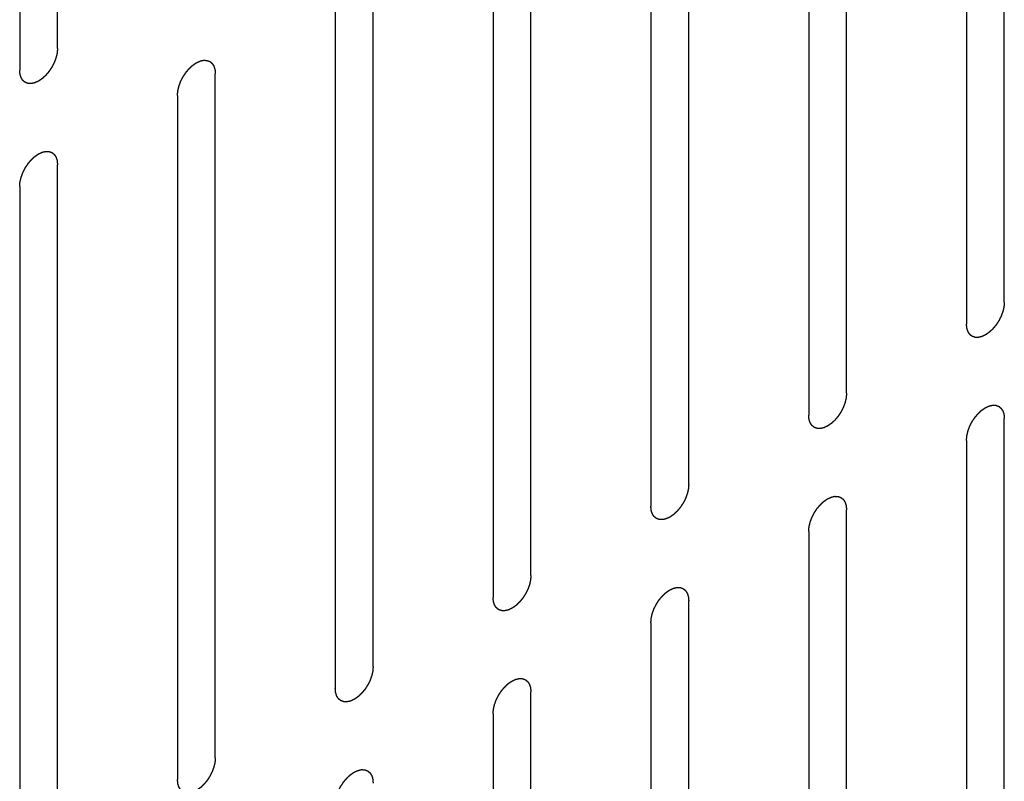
# Model space of a CAD drawing. Header units: inches. Extents: x 5 to 265, y 5 to 171.
# Tile 50 of 212: x 207.76 to 209.14, y 68.57 to 69.64. Entities that reach past the tile are written whole.
import ezdxf

# ---------------------------------------------------------------- set-up
doc = ezdxf.new("R2010")
doc.units = ezdxf.units.IN
doc.header["$LTSCALE"] = 14.96
doc.header["$MEASUREMENT"] = 0
doc.linetypes.add('HIDDEN', pattern=[0.2, 0.1, -0.1])
doc.layers.add('08_ALL_COSMETICS', color=7, linetype='CONTINUOUS')

msp = doc.modelspace()

# ---------------------------------------------------------------- linework, layer by layer
at = {"layer": '08_ALL_COSMETICS', "color": 7, "linetype": 'HIDDEN'}
for p, q in [((207.8094, 69.6029), (207.8094, 70.5623)), ((207.7564, 70.5317), (207.7564, 69.5723)), ((209.1373, 69.2469), (209.1373, 70.2063)), ((209.0843, 70.1757), (209.0843, 69.2163)), ((208.916, 69.1191), (208.916, 70.0785)), ((208.863, 70.0479), (208.863, 69.0885)), ((208.6947, 68.9913), (208.6947, 69.9507)), ((208.6417, 69.9201), (208.6417, 68.9607)), ((208.4734, 68.8636), (208.4734, 69.823)), ((208.4203, 69.7923), (208.4203, 68.8329)), ((208.2521, 68.7358), (208.2521, 69.6952)), ((208.199, 69.6646), (208.199, 68.7052)), ((208.0307, 68.608), (208.0307, 69.5674)), ((207.9777, 69.5368), (207.9777, 68.5774)), ((207.8094, 68.4802), (207.8094, 69.4396)), ((207.7564, 69.409), (207.7564, 68.4496)), ((209.1373, 68.1242), (209.1373, 69.0836)), ((209.0843, 69.053), (209.0843, 68.0936)), ((208.916, 67.9964), (208.916, 68.9558)), ((208.863, 68.9252), (208.863, 67.9658)), ((208.6947, 67.8686), (208.6947, 68.828)), ((208.6417, 68.7974), (208.6417, 67.838)), ((208.4734, 67.7409), (208.4734, 68.7003)), ((208.4203, 68.6696), (208.4203, 67.7103))]:
    msp.add_line(p, q, dxfattribs=at)
for points in [[(207.8094, 69.6029), (207.8094, 69.6024), (207.8093, 69.6013), (207.8092, 69.5998), (207.809, 69.5985), (207.809, 69.5976), (207.8089, 69.5971), (207.8089, 69.5967), (207.8088, 69.5963), (207.8087, 69.5957), (207.8085, 69.5947), (207.8082, 69.5934), (207.8078, 69.592), (207.8076, 69.591), (207.8075, 69.5905), (207.8074, 69.5901), (207.8072, 69.5897), (207.8071, 69.5891), (207.8067, 69.5881), (207.8062, 69.5867), (207.8057, 69.5854), (207.8053, 69.5844), (207.8051, 69.5838), (207.805, 69.5834), (207.8048, 69.583), (207.8045, 69.5824), (207.804, 69.5815), (207.8033, 69.5801), (207.8026, 69.5787), (207.8021, 69.5777), (207.8018, 69.5772), (207.8016, 69.5768), (207.8014, 69.5764), (207.8011, 69.5759), (207.8005, 69.575), (207.7996, 69.5737), (207.7988, 69.5725), (207.7982, 69.5716), (207.7979, 69.5711), (207.7976, 69.5707), (207.7974, 69.5703), (207.797, 69.5699), (207.7963, 69.5691), (207.7954, 69.5679), (207.7944, 69.5668), (207.7937, 69.566), (207.7934, 69.5656), (207.7931, 69.5652), (207.7928, 69.5649), (207.7924, 69.5645), (207.7916, 69.5639), (207.7906, 69.5629), (207.7896, 69.562), (207.7889, 69.5613), (207.7884, 69.5609), (207.7881, 69.5606), (207.7878, 69.5604), (207.7874, 69.5601), (207.7866, 69.5596), (207.7855, 69.5588), (207.7844, 69.558), (207.7837, 69.5575), (207.7832, 69.5572), (207.7829, 69.557), (207.7826, 69.5568), (207.7821, 69.5566), (207.7814, 69.5563), (207.7803, 69.5558), (207.7792, 69.5553), (207.7785, 69.5549), (207.7781, 69.5547), (207.7777, 69.5546), (207.7774, 69.5545), (207.777, 69.5544), (207.7763, 69.5543), (207.7753, 69.554), (207.7742, 69.5538), (207.7735, 69.5536), (207.7731, 69.5535), (207.7728, 69.5534), (207.7725, 69.5535), (207.7721, 69.5535), (207.7715, 69.5535), (207.7705, 69.5535), (207.7695, 69.5536), (207.7689, 69.5536), (207.7685, 69.5536), (207.7682, 69.5536), (207.768, 69.5537), (207.7676, 69.5538), (207.767, 69.5541), (207.7662, 69.5544), (207.7653, 69.5547), (207.7647, 69.5549), (207.7644, 69.555), (207.7641, 69.5551), (207.7639, 69.5553), (207.7637, 69.5555), (207.7632, 69.5559), (207.7625, 69.5565), (207.7618, 69.5571), (207.7613, 69.5574), (207.7611, 69.5577), (207.7608, 69.5578), (207.7607, 69.5581), (207.7605, 69.5584), (207.7601, 69.559), (207.7596, 69.5598), (207.7591, 69.5606), (207.7588, 69.5611), (207.7586, 69.5615), (207.7584, 69.5617), (207.7583, 69.562), (207.7582, 69.5624), (207.758, 69.5631), (207.7576, 69.5641), (207.7573, 69.5651), (207.7571, 69.5658), (207.757, 69.5662), (207.7569, 69.5665), (207.7569, 69.5669), (207.7568, 69.5674), (207.7567, 69.5682), (207.7566, 69.5694), (207.7565, 69.5709), (207.7564, 69.5718), (207.7564, 69.5723)], [(207.9777, 69.5368), (207.9777, 69.5373), (207.9778, 69.5383), (207.9779, 69.5399), (207.9781, 69.5412), (207.9781, 69.5421), (207.9782, 69.5426), (207.9782, 69.543), (207.9783, 69.5434), (207.9784, 69.544), (207.9786, 69.5449), (207.9789, 69.5463), (207.9793, 69.5477), (207.9795, 69.5486), (207.9796, 69.5492), (207.9797, 69.5496), (207.9799, 69.55), (207.98, 69.5506), (207.9804, 69.5515), (207.9809, 69.5529), (207.9814, 69.5543), (207.9818, 69.5553), (207.982, 69.5559), (207.9821, 69.5563), (207.9823, 69.5567), (207.9826, 69.5572), (207.9831, 69.5582), (207.9838, 69.5596), (207.9845, 69.561), (207.985, 69.5619), (207.9853, 69.5625), (207.9854, 69.5629), (207.9857, 69.5633), (207.986, 69.5638), (207.9866, 69.5647), (207.9875, 69.566), (207.9883, 69.5672), (207.9889, 69.5681), (207.9892, 69.5686), (207.9894, 69.569), (207.9897, 69.5693), (207.9901, 69.5698), (207.9908, 69.5706), (207.9917, 69.5717), (207.9927, 69.5729), (207.9934, 69.5737), (207.9937, 69.5741), (207.994, 69.5745), (207.9943, 69.5747), (207.9947, 69.5751), (207.9955, 69.5758), (207.9965, 69.5768), (207.9975, 69.5777), (207.9982, 69.5784), (207.9987, 69.5788), (207.999, 69.5791), (207.9993, 69.5793), (207.9997, 69.5796), (208.0005, 69.5801), (208.0016, 69.5809), (208.0027, 69.5816), (208.0034, 69.5822), (208.0039, 69.5825), (208.0042, 69.5827), (208.0045, 69.5828), (208.005, 69.5831), (208.0057, 69.5834), (208.0068, 69.5839), (208.0079, 69.5844), (208.0086, 69.5847), (208.009, 69.5849), (208.0094, 69.5851), (208.0097, 69.5852), (208.0101, 69.5853), (208.0108, 69.5854), (208.0118, 69.5857), (208.0129, 69.5859), (208.0136, 69.5861), (208.014, 69.5861), (208.0143, 69.5862), (208.0146, 69.5862), (208.015, 69.5862), (208.0156, 69.5862), (208.0166, 69.5861), (208.0176, 69.5861), (208.0182, 69.5861), (208.0186, 69.5861), (208.0189, 69.5861), (208.0191, 69.586), (208.0195, 69.5858), (208.0201, 69.5856), (208.0209, 69.5853), (208.0218, 69.585), (208.0224, 69.5848), (208.0227, 69.5846), (208.023, 69.5846), (208.0232, 69.5844), (208.0234, 69.5842), (208.0239, 69.5838), (208.0246, 69.5832), (208.0253, 69.5826), (208.0258, 69.5822), (208.026, 69.582), (208.0263, 69.5819), (208.0264, 69.5816), (208.0266, 69.5813), (208.027, 69.5807), (208.0275, 69.5799), (208.028, 69.5791), (208.0283, 69.5785), (208.0285, 69.5782), (208.0287, 69.578), (208.0288, 69.5777), (208.0289, 69.5773), (208.0291, 69.5766), (208.0294, 69.5756), (208.0298, 69.5745), (208.03, 69.5738), (208.0301, 69.5734), (208.0302, 69.5732), (208.0302, 69.5728), (208.0303, 69.5723), (208.0304, 69.5715), (208.0305, 69.5703), (208.0306, 69.5688), (208.0307, 69.5679), (208.0307, 69.5674)], [(207.7564, 69.409), (207.7564, 69.4095), (207.7565, 69.4106), (207.7566, 69.4121), (207.7567, 69.4134), (207.7568, 69.4143), (207.7568, 69.4148), (207.7569, 69.4152), (207.757, 69.4156), (207.7571, 69.4162), (207.7573, 69.4172), (207.7576, 69.4185), (207.7579, 69.4199), (207.7582, 69.4209), (207.7583, 69.4214), (207.7584, 69.4218), (207.7585, 69.4222), (207.7587, 69.4228), (207.7591, 69.4238), (207.7596, 69.4252), (207.7601, 69.4265), (207.7604, 69.4275), (207.7607, 69.4281), (207.7608, 69.4285), (207.761, 69.4289), (207.7613, 69.4295), (207.7618, 69.4304), (207.7625, 69.4318), (207.7632, 69.4332), (207.7636, 69.4342), (207.7639, 69.4347), (207.7641, 69.4351), (207.7644, 69.4355), (207.7647, 69.436), (207.7653, 69.4369), (207.7661, 69.4382), (207.767, 69.4394), (207.7676, 69.4403), (207.7679, 69.4408), (207.7681, 69.4412), (207.7684, 69.4416), (207.7688, 69.442), (207.7695, 69.4428), (207.7704, 69.444), (207.7714, 69.4451), (207.772, 69.4459), (207.7724, 69.4463), (207.7727, 69.4467), (207.773, 69.447), (207.7734, 69.4474), (207.7741, 69.448), (207.7752, 69.449), (207.7762, 69.4499), (207.7769, 69.4506), (207.7773, 69.451), (207.7776, 69.4513), (207.778, 69.4515), (207.7784, 69.4518), (207.7792, 69.4523), (207.7803, 69.4531), (207.7814, 69.4539), (207.7821, 69.4544), (207.7826, 69.4547), (207.7829, 69.4549), (207.7832, 69.4551), (207.7836, 69.4553), (207.7844, 69.4556), (207.7855, 69.4561), (207.7865, 69.4566), (207.7873, 69.457), (207.7877, 69.4572), (207.788, 69.4573), (207.7883, 69.4574), (207.7888, 69.4575), (207.7895, 69.4576), (207.7905, 69.4579), (207.7915, 69.4581), (207.7923, 69.4583), (207.7927, 69.4584), (207.793, 69.4585), (207.7933, 69.4584), (207.7937, 69.4584), (207.7943, 69.4584), (207.7953, 69.4584), (207.7962, 69.4583), (207.7969, 69.4583), (207.7973, 69.4583), (207.7976, 69.4583), (207.7978, 69.4582), (207.7982, 69.4581), (207.7987, 69.4578), (207.7996, 69.4575), (207.8004, 69.4572), (207.801, 69.457), (207.8014, 69.4569), (207.8017, 69.4568), (207.8018, 69.4566), (207.8021, 69.4564), (207.8026, 69.456), (207.8033, 69.4554), (207.804, 69.4548), (207.8044, 69.4545), (207.8047, 69.4542), (207.8049, 69.4541), (207.8051, 69.4538), (207.8053, 69.4535), (207.8056, 69.4529), (207.8061, 69.4521), (207.8067, 69.4513), (207.807, 69.4508), (207.8072, 69.4504), (207.8074, 69.4502), (207.8075, 69.4499), (207.8076, 69.4495), (207.8078, 69.4488), (207.8081, 69.4478), (207.8084, 69.4468), (207.8087, 69.4461), (207.8088, 69.4457), (207.8089, 69.4454), (207.8089, 69.445), (207.809, 69.4445), (207.809, 69.4437), (207.8091, 69.4425), (207.8093, 69.441), (207.8094, 69.4401), (207.8094, 69.4396)], [(209.1373, 69.2469), (209.1373, 69.2464), (209.1372, 69.2453), (209.1371, 69.2438), (209.137, 69.2425), (209.1369, 69.2416), (209.1369, 69.2411), (209.1369, 69.2407), (209.1367, 69.2402), (209.1366, 69.2397), (209.1364, 69.2387), (209.1361, 69.2374), (209.1358, 69.236), (209.1356, 69.235), (209.1354, 69.2345), (209.1354, 69.2341), (209.1352, 69.2337), (209.135, 69.2331), (209.1346, 69.2321), (209.1341, 69.2307), (209.1336, 69.2293), (209.1333, 69.2284), (209.1331, 69.2278), (209.1329, 69.2274), (209.1327, 69.227), (209.1324, 69.2264), (209.1319, 69.2255), (209.1312, 69.2241), (209.1305, 69.2227), (209.1301, 69.2217), (209.1298, 69.2212), (209.1296, 69.2208), (209.1293, 69.2204), (209.129, 69.2199), (209.1284, 69.219), (209.1276, 69.2177), (209.1267, 69.2164), (209.1262, 69.2156), (209.1258, 69.215), (209.1256, 69.2147), (209.1253, 69.2143), (209.1249, 69.2139), (209.1242, 69.2131), (209.1233, 69.2119), (209.1223, 69.2108), (209.1217, 69.21), (209.1213, 69.2096), (209.121, 69.2092), (209.1207, 69.2089), (209.1203, 69.2085), (209.1196, 69.2079), (209.1185, 69.2069), (209.1175, 69.2059), (209.1168, 69.2053), (209.1164, 69.2049), (209.1161, 69.2046), (209.1157, 69.2044), (209.1153, 69.2041), (209.1145, 69.2035), (209.1134, 69.2028), (209.1124, 69.202), (209.1116, 69.2015), (209.1112, 69.2012), (209.1108, 69.201), (209.1105, 69.2008), (209.1101, 69.2006), (209.1093, 69.2003), (209.1083, 69.1998), (209.1072, 69.1993), (209.1064, 69.1989), (209.106, 69.1987), (209.1057, 69.1986), (209.1054, 69.1985), (209.105, 69.1984), (209.1042, 69.1983), (209.1032, 69.198), (209.1022, 69.1978), (209.1014, 69.1976), (209.101, 69.1975), (209.1007, 69.1974), (209.1004, 69.1975), (209.1001, 69.1975), (209.0994, 69.1975), (209.0984, 69.1975), (209.0975, 69.1976), (209.0968, 69.1976), (209.0964, 69.1976), (209.0961, 69.1976), (209.0959, 69.1977), (209.0956, 69.1978), (209.095, 69.1981), (209.0941, 69.1984), (209.0933, 69.1987), (209.0927, 69.1989), (209.0923, 69.199), (209.0921, 69.1991), (209.0919, 69.1993), (209.0916, 69.1995), (209.0911, 69.1999), (209.0904, 69.2005), (209.0898, 69.201), (209.0893, 69.2014), (209.089, 69.2017), (209.0888, 69.2018), (209.0886, 69.2021), (209.0884, 69.2024), (209.0881, 69.203), (209.0876, 69.2038), (209.0871, 69.2046), (209.0867, 69.2051), (209.0865, 69.2055), (209.0863, 69.2057), (209.0863, 69.206), (209.0861, 69.2064), (209.0859, 69.2071), (209.0856, 69.2081), (209.0853, 69.2091), (209.0851, 69.2098), (209.0849, 69.2102), (209.0848, 69.2105), (209.0848, 69.2109), (209.0848, 69.2114), (209.0847, 69.2122), (209.0846, 69.2134), (209.0844, 69.2148), (209.0844, 69.2158), (209.0843, 69.2163)], [(208.916, 69.1191), (208.916, 69.1186), (208.9159, 69.1176), (208.9158, 69.116), (208.9157, 69.1147), (208.9156, 69.1138), (208.9155, 69.1133), (208.9155, 69.1129), (208.9154, 69.1125), (208.9153, 69.1119), (208.9151, 69.111), (208.9148, 69.1096), (208.9145, 69.1082), (208.9142, 69.1073), (208.9141, 69.1067), (208.914, 69.1063), (208.9139, 69.1059), (208.9137, 69.1053), (208.9133, 69.1043), (208.9128, 69.103), (208.9123, 69.1016), (208.9119, 69.1006), (208.9117, 69.1), (208.9116, 69.0996), (208.9114, 69.0992), (208.9111, 69.0987), (208.9106, 69.0977), (208.9099, 69.0963), (208.9092, 69.0949), (208.9087, 69.094), (208.9085, 69.0934), (208.9083, 69.093), (208.908, 69.0926), (208.9077, 69.0921), (208.9071, 69.0912), (208.9063, 69.0899), (208.9054, 69.0887), (208.9048, 69.0878), (208.9045, 69.0873), (208.9043, 69.0869), (208.904, 69.0865), (208.9036, 69.0861), (208.9029, 69.0853), (208.902, 69.0842), (208.901, 69.083), (208.9004, 69.0822), (208.9, 69.0818), (208.8997, 69.0814), (208.8994, 69.0811), (208.899, 69.0808), (208.8983, 69.0801), (208.8972, 69.0791), (208.8962, 69.0782), (208.8955, 69.0775), (208.8951, 69.0771), (208.8948, 69.0768), (208.8944, 69.0766), (208.894, 69.0763), (208.8932, 69.0758), (208.8921, 69.075), (208.891, 69.0743), (208.8903, 69.0737), (208.8898, 69.0734), (208.8895, 69.0732), (208.8892, 69.073), (208.8888, 69.0728), (208.888, 69.0725), (208.8869, 69.072), (208.8859, 69.0715), (208.8851, 69.0711), (208.8847, 69.071), (208.8844, 69.0708), (208.884, 69.0707), (208.8836, 69.0706), (208.8829, 69.0705), (208.8819, 69.0702), (208.8808, 69.07), (208.8801, 69.0698), (208.8797, 69.0697), (208.8794, 69.0696), (208.8791, 69.0697), (208.8787, 69.0697), (208.8781, 69.0697), (208.8771, 69.0698), (208.8762, 69.0698), (208.8755, 69.0698), (208.8751, 69.0698), (208.8748, 69.0698), (208.8746, 69.0699), (208.8742, 69.0701), (208.8736, 69.0703), (208.8728, 69.0706), (208.8719, 69.0709), (208.8713, 69.0711), (208.871, 69.0712), (208.8707, 69.0713), (208.8706, 69.0715), (208.8703, 69.0717), (208.8698, 69.0721), (208.8691, 69.0727), (208.8684, 69.0733), (208.8679, 69.0737), (208.8677, 69.0739), (208.8675, 69.074), (208.8673, 69.0743), (208.8671, 69.0746), (208.8668, 69.0752), (208.8662, 69.076), (208.8657, 69.0768), (208.8654, 69.0773), (208.8652, 69.0777), (208.865, 69.0779), (208.8649, 69.0782), (208.8648, 69.0786), (208.8646, 69.0793), (208.8643, 69.0803), (208.864, 69.0813), (208.8637, 69.082), (208.8636, 69.0825), (208.8635, 69.0827), (208.8635, 69.0831), (208.8634, 69.0836), (208.8634, 69.0844), (208.8632, 69.0856), (208.8631, 69.0871), (208.863, 69.088), (208.863, 69.0885)], [(209.0843, 69.053), (209.0844, 69.0535), (209.0844, 69.0545), (209.0846, 69.0561), (209.0847, 69.0574), (209.0847, 69.0583), (209.0848, 69.0588), (209.0848, 69.0592), (209.0849, 69.0596), (209.085, 69.0602), (209.0853, 69.0611), (209.0856, 69.0625), (209.0859, 69.0639), (209.0861, 69.0648), (209.0862, 69.0654), (209.0863, 69.0658), (209.0865, 69.0662), (209.0867, 69.0668), (209.087, 69.0678), (209.0875, 69.0691), (209.088, 69.0705), (209.0884, 69.0715), (209.0886, 69.0721), (209.0887, 69.0725), (209.089, 69.0729), (209.0892, 69.0735), (209.0897, 69.0744), (209.0904, 69.0758), (209.0911, 69.0772), (209.0916, 69.0782), (209.0919, 69.0787), (209.0921, 69.0791), (209.0923, 69.0795), (209.0927, 69.08), (209.0932, 69.0809), (209.0941, 69.0822), (209.0949, 69.0834), (209.0955, 69.0843), (209.0958, 69.0848), (209.0961, 69.0852), (209.0964, 69.0856), (209.0967, 69.086), (209.0974, 69.0868), (209.0984, 69.0879), (209.0993, 69.0891), (209.1, 69.0899), (209.1004, 69.0903), (209.1006, 69.0907), (209.1009, 69.091), (209.1014, 69.0913), (209.1021, 69.092), (209.1031, 69.093), (209.1041, 69.0939), (209.1049, 69.0946), (209.1053, 69.095), (209.1056, 69.0953), (209.1059, 69.0955), (209.1064, 69.0958), (209.1071, 69.0963), (209.1082, 69.0971), (209.1093, 69.0978), (209.1101, 69.0984), (209.1105, 69.0987), (209.1108, 69.0989), (209.1111, 69.0991), (209.1116, 69.0993), (209.1123, 69.0996), (209.1134, 69.1001), (209.1145, 69.1006), (209.1152, 69.101), (209.1157, 69.1011), (209.116, 69.1013), (209.1163, 69.1014), (209.1167, 69.1015), (209.1174, 69.1016), (209.1185, 69.1019), (209.1195, 69.1021), (209.1202, 69.1023), (209.1206, 69.1024), (209.1209, 69.1025), (209.1212, 69.1024), (209.1216, 69.1024), (209.1223, 69.1024), (209.1232, 69.1024), (209.1242, 69.1023), (209.1248, 69.1023), (209.1252, 69.1023), (209.1255, 69.1023), (209.1258, 69.1022), (209.1261, 69.1021), (209.1267, 69.1018), (209.1275, 69.1015), (209.1284, 69.1012), (209.129, 69.101), (209.1293, 69.1009), (209.1296, 69.1008), (209.1298, 69.1006), (209.1301, 69.1004), (209.1305, 69.1), (209.1312, 69.0994), (209.1319, 69.0988), (209.1324, 69.0984), (209.1327, 69.0982), (209.1329, 69.0981), (209.133, 69.0978), (209.1332, 69.0975), (209.1336, 69.0969), (209.1341, 69.0961), (209.1346, 69.0953), (209.135, 69.0948), (209.1352, 69.0944), (209.1353, 69.0942), (209.1354, 69.0939), (209.1355, 69.0935), (209.1357, 69.0928), (209.1361, 69.0918), (209.1364, 69.0908), (209.1366, 69.0901), (209.1367, 69.0896), (209.1368, 69.0894), (209.1368, 69.089), (209.1369, 69.0885), (209.137, 69.0877), (209.1371, 69.0865), (209.1372, 69.085), (209.1373, 69.0841), (209.1373, 69.0836)], [(208.6947, 68.9913), (208.6947, 68.9908), (208.6946, 68.9898), (208.6944, 68.9882), (208.6943, 68.9869), (208.6943, 68.986), (208.6942, 68.9855), (208.6942, 68.9851), (208.6941, 68.9847), (208.694, 68.9841), (208.6938, 68.9832), (208.6934, 68.9818), (208.6931, 68.9804), (208.6929, 68.9795), (208.6928, 68.9789), (208.6927, 68.9785), (208.6925, 68.9781), (208.6923, 68.9775), (208.692, 68.9766), (208.6915, 68.9752), (208.691, 68.9738), (208.6906, 68.9728), (208.6904, 68.9723), (208.6903, 68.9718), (208.6901, 68.9714), (208.6898, 68.9709), (208.6893, 68.9699), (208.6886, 68.9685), (208.6879, 68.9671), (208.6874, 68.9662), (208.6871, 68.9656), (208.6869, 68.9652), (208.6867, 68.9648), (208.6863, 68.9643), (208.6858, 68.9634), (208.6849, 68.9622), (208.6841, 68.9609), (208.6835, 68.96), (208.6832, 68.9595), (208.6829, 68.9591), (208.6826, 68.9588), (208.6823, 68.9583), (208.6816, 68.9575), (208.6807, 68.9564), (208.6797, 68.9552), (208.679, 68.9544), (208.6787, 68.954), (208.6784, 68.9536), (208.6781, 68.9534), (208.6777, 68.953), (208.6769, 68.9523), (208.6759, 68.9513), (208.6749, 68.9504), (208.6741, 68.9497), (208.6737, 68.9493), (208.6734, 68.949), (208.6731, 68.9488), (208.6727, 68.9485), (208.6719, 68.948), (208.6708, 68.9472), (208.6697, 68.9465), (208.6689, 68.9459), (208.6685, 68.9456), (208.6682, 68.9454), (208.6679, 68.9453), (208.6674, 68.9451), (208.6667, 68.9447), (208.6656, 68.9442), (208.6645, 68.9437), (208.6638, 68.9434), (208.6634, 68.9432), (208.663, 68.943), (208.6627, 68.943), (208.6623, 68.9429), (208.6616, 68.9427), (208.6606, 68.9425), (208.6595, 68.9422), (208.6588, 68.9421), (208.6584, 68.942), (208.6581, 68.9419), (208.6578, 68.9419), (208.6574, 68.9419), (208.6567, 68.9419), (208.6558, 68.942), (208.6548, 68.942), (208.6542, 68.942), (208.6538, 68.9421), (208.6535, 68.942), (208.6533, 68.9422), (208.6529, 68.9423), (208.6523, 68.9425), (208.6515, 68.9428), (208.6506, 68.9431), (208.65, 68.9433), (208.6497, 68.9435), (208.6494, 68.9435), (208.6492, 68.9437), (208.649, 68.9439), (208.6485, 68.9444), (208.6478, 68.9449), (208.6471, 68.9455), (208.6466, 68.9459), (208.6464, 68.9461), (208.6461, 68.9463), (208.646, 68.9465), (208.6458, 68.9468), (208.6454, 68.9474), (208.6449, 68.9482), (208.6444, 68.949), (208.6441, 68.9496), (208.6439, 68.9499), (208.6437, 68.9501), (208.6436, 68.9504), (208.6435, 68.9508), (208.6433, 68.9515), (208.6429, 68.9525), (208.6426, 68.9536), (208.6424, 68.9543), (208.6423, 68.9547), (208.6422, 68.955), (208.6422, 68.9553), (208.6421, 68.9558), (208.642, 68.9567), (208.6419, 68.9578), (208.6418, 68.9593), (208.6417, 68.9602), (208.6417, 68.9607)], [(208.863, 68.9252), (208.863, 68.9257), (208.8631, 68.9268), (208.8632, 68.9283), (208.8633, 68.9296), (208.8634, 68.9305), (208.8635, 68.9311), (208.8635, 68.9314), (208.8636, 68.9319), (208.8637, 68.9324), (208.8639, 68.9334), (208.8642, 68.9347), (208.8646, 68.9361), (208.8648, 68.9371), (208.8649, 68.9376), (208.865, 68.938), (208.8651, 68.9384), (208.8653, 68.939), (208.8657, 68.94), (208.8662, 68.9414), (208.8667, 68.9428), (208.8671, 68.9437), (208.8673, 68.9443), (208.8674, 68.9447), (208.8676, 68.9451), (208.8679, 68.9457), (208.8684, 68.9466), (208.8691, 68.948), (208.8698, 68.9494), (208.8703, 68.9504), (208.8705, 68.9509), (208.8707, 68.9513), (208.871, 68.9517), (208.8713, 68.9522), (208.8719, 68.9531), (208.8728, 68.9544), (208.8736, 68.9557), (208.8742, 68.9566), (208.8745, 68.9571), (208.8747, 68.9574), (208.875, 68.9578), (208.8754, 68.9582), (208.8761, 68.959), (208.877, 68.9602), (208.878, 68.9613), (208.8786, 68.9621), (208.879, 68.9626), (208.8793, 68.9629), (208.8796, 68.9632), (208.88, 68.9636), (208.8808, 68.9642), (208.8818, 68.9652), (208.8828, 68.9662), (208.8835, 68.9668), (208.884, 68.9672), (208.8843, 68.9675), (208.8846, 68.9677), (208.885, 68.968), (208.8858, 68.9686), (208.8869, 68.9693), (208.888, 68.9701), (208.8887, 68.9706), (208.8892, 68.9709), (208.8895, 68.9712), (208.8898, 68.9713), (208.8903, 68.9715), (208.891, 68.9718), (208.8921, 68.9723), (208.8932, 68.9728), (208.8939, 68.9732), (208.8943, 68.9734), (208.8947, 68.9735), (208.895, 68.9736), (208.8954, 68.9737), (208.8961, 68.9738), (208.8971, 68.9741), (208.8982, 68.9743), (208.8989, 68.9745), (208.8993, 68.9746), (208.8996, 68.9747), (208.8999, 68.9746), (208.9003, 68.9746), (208.9009, 68.9746), (208.9019, 68.9746), (208.9028, 68.9745), (208.9035, 68.9745), (208.9039, 68.9745), (208.9042, 68.9745), (208.9044, 68.9744), (208.9048, 68.9743), (208.9054, 68.974), (208.9062, 68.9737), (208.9071, 68.9734), (208.9077, 68.9732), (208.908, 68.9731), (208.9083, 68.973), (208.9085, 68.9728), (208.9087, 68.9726), (208.9092, 68.9722), (208.9099, 68.9716), (208.9106, 68.9711), (208.9111, 68.9707), (208.9113, 68.9704), (208.9116, 68.9703), (208.9117, 68.97), (208.9119, 68.9697), (208.9123, 68.9691), (208.9128, 68.9683), (208.9133, 68.9675), (208.9136, 68.967), (208.9138, 68.9666), (208.914, 68.9664), (208.9141, 68.9661), (208.9142, 68.9657), (208.9144, 68.965), (208.9147, 68.964), (208.9151, 68.963), (208.9153, 68.9623), (208.9154, 68.9619), (208.9155, 68.9616), (208.9155, 68.9612), (208.9156, 68.9607), (208.9156, 68.9599), (208.9158, 68.9587), (208.9159, 68.9573), (208.916, 68.9563), (208.916, 68.9558)], [(208.4734, 68.8636), (208.4733, 68.863), (208.4732, 68.862), (208.4731, 68.8604), (208.473, 68.8591), (208.4729, 68.8582), (208.4729, 68.8577), (208.4729, 68.8573), (208.4728, 68.8569), (208.4727, 68.8564), (208.4724, 68.8554), (208.4721, 68.854), (208.4718, 68.8527), (208.4716, 68.8517), (208.4715, 68.8511), (208.4714, 68.8507), (208.4712, 68.8503), (208.471, 68.8498), (208.4707, 68.8488), (208.4702, 68.8474), (208.4697, 68.846), (208.4693, 68.845), (208.4691, 68.8445), (208.469, 68.8441), (208.4687, 68.8436), (208.4685, 68.8431), (208.468, 68.8421), (208.4673, 68.8407), (208.4666, 68.8394), (208.4661, 68.8384), (208.4658, 68.8378), (208.4656, 68.8374), (208.4654, 68.837), (208.465, 68.8365), (208.4644, 68.8356), (208.4636, 68.8344), (208.4628, 68.8331), (208.4622, 68.8322), (208.4619, 68.8317), (208.4616, 68.8313), (208.4613, 68.831), (208.4609, 68.8305), (208.4603, 68.8297), (208.4593, 68.8286), (208.4584, 68.8275), (208.4577, 68.8267), (208.4573, 68.8262), (208.4571, 68.8259), (208.4567, 68.8256), (208.4563, 68.8252), (208.4556, 68.8245), (208.4546, 68.8236), (208.4535, 68.8226), (208.4528, 68.8219), (208.4524, 68.8216), (208.4521, 68.8212), (208.4518, 68.821), (208.4513, 68.8207), (208.4506, 68.8202), (208.4495, 68.8194), (208.4484, 68.8187), (208.4476, 68.8182), (208.4472, 68.8179), (208.4469, 68.8176), (208.4465, 68.8175), (208.4461, 68.8173), (208.4454, 68.8169), (208.4443, 68.8164), (208.4432, 68.8159), (208.4425, 68.8156), (208.442, 68.8154), (208.4417, 68.8152), (208.4414, 68.8152), (208.441, 68.8151), (208.4403, 68.8149), (208.4392, 68.8147), (208.4382, 68.8144), (208.4375, 68.8143), (208.4371, 68.8142), (208.4367, 68.8141), (208.4365, 68.8141), (208.4361, 68.8141), (208.4354, 68.8142), (208.4345, 68.8142), (208.4335, 68.8142), (208.4328, 68.8142), (208.4325, 68.8143), (208.4322, 68.8143), (208.4319, 68.8144), (208.4316, 68.8145), (208.431, 68.8147), (208.4301, 68.815), (208.4293, 68.8153), (208.4287, 68.8156), (208.4284, 68.8157), (208.4281, 68.8158), (208.4279, 68.8159), (208.4276, 68.8162), (208.4272, 68.8166), (208.4265, 68.8171), (208.4258, 68.8177), (208.4253, 68.8181), (208.425, 68.8183), (208.4248, 68.8185), (208.4247, 68.8187), (208.4245, 68.8191), (208.4241, 68.8196), (208.4236, 68.8204), (208.4231, 68.8212), (208.4227, 68.8218), (208.4225, 68.8221), (208.4224, 68.8223), (208.4223, 68.8227), (208.4222, 68.8231), (208.4219, 68.8238), (208.4216, 68.8248), (208.4213, 68.8258), (208.4211, 68.8265), (208.421, 68.8269), (208.4208, 68.8272), (208.4208, 68.8276), (208.4208, 68.828), (208.4207, 68.8289), (208.4206, 68.8301), (208.4205, 68.8315), (208.4204, 68.8325), (208.4203, 68.8329)], [(208.6417, 68.7974), (208.6417, 68.7979), (208.6418, 68.799), (208.6419, 68.8005), (208.642, 68.8018), (208.6421, 68.8027), (208.6421, 68.8033), (208.6422, 68.8037), (208.6423, 68.8041), (208.6424, 68.8046), (208.6426, 68.8056), (208.6429, 68.807), (208.6432, 68.8083), (208.6434, 68.8093), (208.6436, 68.8098), (208.6436, 68.8102), (208.6438, 68.8107), (208.644, 68.8112), (208.6444, 68.8122), (208.6449, 68.8136), (208.6454, 68.815), (208.6457, 68.8159), (208.6459, 68.8165), (208.6461, 68.8169), (208.6463, 68.8173), (208.6466, 68.8179), (208.6471, 68.8189), (208.6478, 68.8202), (208.6485, 68.8216), (208.6489, 68.8226), (208.6492, 68.8231), (208.6494, 68.8236), (208.6497, 68.8239), (208.65, 68.8244), (208.6506, 68.8253), (208.6514, 68.8266), (208.6523, 68.8279), (208.6528, 68.8288), (208.6532, 68.8293), (208.6534, 68.8297), (208.6537, 68.83), (208.6541, 68.8305), (208.6548, 68.8312), (208.6557, 68.8324), (208.6567, 68.8335), (208.6573, 68.8343), (208.6577, 68.8348), (208.658, 68.8351), (208.6583, 68.8354), (208.6587, 68.8358), (208.6594, 68.8365), (208.6605, 68.8374), (208.6615, 68.8384), (208.6622, 68.8391), (208.6626, 68.8394), (208.6629, 68.8397), (208.6633, 68.8399), (208.6637, 68.8403), (208.6645, 68.8408), (208.6656, 68.8415), (208.6667, 68.8423), (208.6674, 68.8428), (208.6679, 68.8431), (208.6682, 68.8434), (208.6685, 68.8435), (208.6689, 68.8437), (208.6697, 68.844), (208.6708, 68.8445), (208.6718, 68.845), (208.6726, 68.8454), (208.673, 68.8456), (208.6733, 68.8458), (208.6736, 68.8458), (208.6741, 68.8459), (208.6748, 68.8461), (208.6758, 68.8463), (208.6768, 68.8465), (208.6776, 68.8467), (208.678, 68.8468), (208.6783, 68.8469), (208.6786, 68.8469), (208.679, 68.8469), (208.6796, 68.8468), (208.6806, 68.8468), (208.6815, 68.8468), (208.6822, 68.8467), (208.6826, 68.8467), (208.6829, 68.8467), (208.6831, 68.8466), (208.6835, 68.8465), (208.684, 68.8463), (208.6849, 68.846), (208.6857, 68.8456), (208.6863, 68.8454), (208.6867, 68.8453), (208.6869, 68.8452), (208.6871, 68.845), (208.6874, 68.8448), (208.6879, 68.8444), (208.6886, 68.8438), (208.6893, 68.8433), (208.6897, 68.8429), (208.69, 68.8427), (208.6902, 68.8425), (208.6904, 68.8422), (208.6906, 68.8419), (208.6909, 68.8414), (208.6914, 68.8406), (208.6919, 68.8398), (208.6923, 68.8392), (208.6925, 68.8389), (208.6927, 68.8386), (208.6928, 68.8383), (208.6929, 68.8379), (208.6931, 68.8372), (208.6934, 68.8362), (208.6937, 68.8352), (208.694, 68.8345), (208.6941, 68.8341), (208.6942, 68.8338), (208.6942, 68.8334), (208.6943, 68.833), (208.6943, 68.8321), (208.6944, 68.8309), (208.6946, 68.8295), (208.6947, 68.8285), (208.6947, 68.828)], [(208.2521, 68.7358), (208.252, 68.7353), (208.2519, 68.7342), (208.2518, 68.7327), (208.2517, 68.7314), (208.2516, 68.7305), (208.2516, 68.7299), (208.2516, 68.7295), (208.2514, 68.7291), (208.2513, 68.7286), (208.2511, 68.7276), (208.2508, 68.7262), (208.2505, 68.7249), (208.2503, 68.7239), (208.2501, 68.7234), (208.2501, 68.723), (208.2499, 68.7225), (208.2497, 68.722), (208.2493, 68.721), (208.2488, 68.7196), (208.2483, 68.7182), (208.248, 68.7173), (208.2478, 68.7167), (208.2476, 68.7163), (208.2474, 68.7159), (208.2471, 68.7153), (208.2466, 68.7143), (208.246, 68.713), (208.2453, 68.7116), (208.2448, 68.7106), (208.2445, 68.7101), (208.2443, 68.7096), (208.244, 68.7093), (208.2437, 68.7088), (208.2431, 68.7079), (208.2423, 68.7066), (208.2415, 68.7053), (208.2409, 68.7044), (208.2405, 68.7039), (208.2403, 68.7035), (208.24, 68.7032), (208.2396, 68.7027), (208.239, 68.702), (208.238, 68.7008), (208.2371, 68.6997), (208.2364, 68.6989), (208.236, 68.6984), (208.2357, 68.6981), (208.2354, 68.6978), (208.235, 68.6974), (208.2343, 68.6967), (208.2333, 68.6958), (208.2322, 68.6948), (208.2315, 68.6942), (208.2311, 68.6938), (208.2308, 68.6935), (208.2304, 68.6933), (208.23, 68.6929), (208.2292, 68.6924), (208.2282, 68.6917), (208.2271, 68.6909), (208.2263, 68.6904), (208.2259, 68.6901), (208.2255, 68.6898), (208.2252, 68.6897), (208.2248, 68.6895), (208.224, 68.6892), (208.223, 68.6887), (208.2219, 68.6882), (208.2211, 68.6878), (208.2207, 68.6876), (208.2204, 68.6874), (208.2201, 68.6874), (208.2197, 68.6873), (208.2189, 68.6871), (208.2179, 68.6869), (208.2169, 68.6867), (208.2162, 68.6865), (208.2157, 68.6864), (208.2154, 68.6863), (208.2151, 68.6863), (208.2148, 68.6863), (208.2141, 68.6864), (208.2131, 68.6864), (208.2122, 68.6864), (208.2115, 68.6865), (208.2111, 68.6865), (208.2109, 68.6865), (208.2106, 68.6866), (208.2103, 68.6867), (208.2097, 68.6869), (208.2088, 68.6872), (208.208, 68.6876), (208.2074, 68.6878), (208.207, 68.6879), (208.2068, 68.688), (208.2066, 68.6882), (208.2063, 68.6884), (208.2058, 68.6888), (208.2051, 68.6894), (208.2045, 68.6899), (208.204, 68.6903), (208.2037, 68.6906), (208.2035, 68.6907), (208.2034, 68.691), (208.2031, 68.6913), (208.2028, 68.6918), (208.2023, 68.6926), (208.2018, 68.6934), (208.2014, 68.694), (208.2012, 68.6943), (208.201, 68.6946), (208.201, 68.6949), (208.2008, 68.6953), (208.2006, 68.696), (208.2003, 68.697), (208.2, 68.698), (208.1998, 68.6987), (208.1996, 68.6991), (208.1995, 68.6994), (208.1995, 68.6998), (208.1995, 68.7002), (208.1994, 68.7011), (208.1993, 68.7023), (208.1991, 68.7037), (208.1991, 68.7047), (208.199, 68.7052)], [(208.4203, 68.6696), (208.4204, 68.6702), (208.4205, 68.6712), (208.4206, 68.6728), (208.4207, 68.6741), (208.4208, 68.675), (208.4208, 68.6755), (208.4208, 68.6759), (208.4209, 68.6763), (208.4211, 68.6768), (208.4213, 68.6778), (208.4216, 68.6792), (208.4219, 68.6805), (208.4221, 68.6815), (208.4223, 68.6821), (208.4223, 68.6825), (208.4225, 68.6829), (208.4227, 68.6834), (208.4231, 68.6844), (208.4236, 68.6858), (208.4241, 68.6872), (208.4244, 68.6882), (208.4246, 68.6887), (208.4248, 68.6891), (208.425, 68.6896), (208.4253, 68.6901), (208.4257, 68.6911), (208.4264, 68.6925), (208.4271, 68.6938), (208.4276, 68.6948), (208.4279, 68.6954), (208.4281, 68.6958), (208.4284, 68.6962), (208.4287, 68.6967), (208.4293, 68.6976), (208.4301, 68.6988), (208.4309, 68.7001), (208.4315, 68.701), (208.4319, 68.7015), (208.4321, 68.7019), (208.4324, 68.7022), (208.4328, 68.7027), (208.4334, 68.7035), (208.4344, 68.7046), (208.4353, 68.7057), (208.436, 68.7065), (208.4364, 68.707), (208.4367, 68.7073), (208.437, 68.7076), (208.4374, 68.708), (208.4381, 68.7087), (208.4391, 68.7096), (208.4402, 68.7106), (208.4409, 68.7113), (208.4413, 68.7116), (208.4416, 68.712), (208.4419, 68.7122), (208.4424, 68.7125), (208.4431, 68.713), (208.4442, 68.7138), (208.4453, 68.7145), (208.4461, 68.715), (208.4465, 68.7153), (208.4469, 68.7156), (208.4472, 68.7157), (208.4476, 68.7159), (208.4484, 68.7163), (208.4494, 68.7168), (208.4505, 68.7173), (208.4513, 68.7176), (208.4517, 68.7178), (208.452, 68.718), (208.4523, 68.718), (208.4527, 68.7181), (208.4535, 68.7183), (208.4545, 68.7185), (208.4555, 68.7188), (208.4562, 68.7189), (208.4567, 68.719), (208.457, 68.7191), (208.4572, 68.7191), (208.4576, 68.7191), (208.4583, 68.719), (208.4592, 68.719), (208.4602, 68.719), (208.4609, 68.719), (208.4612, 68.7189), (208.4615, 68.7189), (208.4618, 68.7188), (208.4621, 68.7187), (208.4627, 68.7185), (208.4636, 68.7182), (208.4644, 68.7179), (208.465, 68.7176), (208.4653, 68.7175), (208.4656, 68.7174), (208.4658, 68.7173), (208.4661, 68.717), (208.4666, 68.7166), (208.4673, 68.7161), (208.4679, 68.7155), (208.4684, 68.7151), (208.4687, 68.7149), (208.4689, 68.7147), (208.469, 68.7145), (208.4693, 68.7141), (208.4696, 68.7136), (208.4701, 68.7128), (208.4706, 68.712), (208.471, 68.7114), (208.4712, 68.7111), (208.4714, 68.7109), (208.4714, 68.7105), (208.4716, 68.7101), (208.4718, 68.7094), (208.4721, 68.7084), (208.4724, 68.7074), (208.4726, 68.7067), (208.4728, 68.7063), (208.4729, 68.706), (208.4729, 68.7056), (208.4729, 68.7052), (208.473, 68.7043), (208.4731, 68.7031), (208.4732, 68.7017), (208.4733, 68.7007), (208.4734, 68.7003)], [(208.0307, 68.608), (208.0307, 68.6075), (208.0306, 68.6064), (208.0305, 68.6049), (208.0304, 68.6036), (208.0303, 68.6027), (208.0302, 68.6021), (208.0302, 68.6018), (208.0301, 68.6013), (208.03, 68.6008), (208.0298, 68.5998), (208.0295, 68.5985), (208.0292, 68.5971), (208.0289, 68.5961), (208.0288, 68.5956), (208.0287, 68.5952), (208.0286, 68.5948), (208.0284, 68.5942), (208.028, 68.5932), (208.0275, 68.5918), (208.027, 68.5904), (208.0267, 68.5895), (208.0264, 68.5889), (208.0263, 68.5885), (208.0261, 68.5881), (208.0258, 68.5875), (208.0253, 68.5866), (208.0246, 68.5852), (208.0239, 68.5838), (208.0234, 68.5828), (208.0232, 68.5823), (208.023, 68.5819), (208.0227, 68.5815), (208.0224, 68.581), (208.0218, 68.5801), (208.021, 68.5788), (208.0201, 68.5775), (208.0195, 68.5767), (208.0192, 68.5761), (208.019, 68.5758), (208.0187, 68.5754), (208.0183, 68.575), (208.0176, 68.5742), (208.0167, 68.573), (208.0157, 68.5719), (208.0151, 68.5711), (208.0147, 68.5707), (208.0144, 68.5703), (208.0141, 68.57), (208.0137, 68.5696), (208.013, 68.569), (208.0119, 68.568), (208.0109, 68.567), (208.0102, 68.5664), (208.0098, 68.566), (208.0095, 68.5657), (208.0091, 68.5655), (208.0087, 68.5652), (208.0079, 68.5646), (208.0068, 68.5639), (208.0057, 68.5631), (208.005, 68.5626), (208.0045, 68.5623), (208.0042, 68.562), (208.0039, 68.5619), (208.0035, 68.5617), (208.0027, 68.5614), (208.0016, 68.5609), (208.0006, 68.5604), (207.9998, 68.56), (207.9994, 68.5598), (207.9991, 68.5597), (207.9988, 68.5596), (207.9983, 68.5595), (207.9976, 68.5594), (207.9966, 68.5591), (207.9956, 68.5589), (207.9948, 68.5587), (207.9944, 68.5586), (207.9941, 68.5585), (207.9938, 68.5586), (207.9934, 68.5586), (207.9928, 68.5586), (207.9918, 68.5586), (207.9909, 68.5587), (207.9902, 68.5587), (207.9898, 68.5587), (207.9895, 68.5587), (207.9893, 68.5588), (207.9889, 68.5589), (207.9883, 68.5592), (207.9875, 68.5595), (207.9867, 68.5598), (207.9861, 68.56), (207.9857, 68.5601), (207.9854, 68.5602), (207.9853, 68.5604), (207.985, 68.5606), (207.9845, 68.561), (207.9838, 68.5616), (207.9831, 68.5621), (207.9827, 68.5625), (207.9824, 68.5628), (207.9822, 68.5629), (207.982, 68.5632), (207.9818, 68.5635), (207.9815, 68.5641), (207.981, 68.5649), (207.9804, 68.5657), (207.9801, 68.5662), (207.9799, 68.5666), (207.9797, 68.5668), (207.9796, 68.5671), (207.9795, 68.5675), (207.9793, 68.5682), (207.979, 68.5692), (207.9787, 68.5702), (207.9784, 68.5709), (207.9783, 68.5713), (207.9782, 68.5716), (207.9782, 68.572), (207.9781, 68.5725), (207.9781, 68.5733), (207.978, 68.5745), (207.9778, 68.5759), (207.9777, 68.5769), (207.9777, 68.5774)], [(208.199, 68.5419), (208.1991, 68.5424), (208.1991, 68.5434), (208.1993, 68.545), (208.1994, 68.5463), (208.1994, 68.5472), (208.1995, 68.5477), (208.1995, 68.5481), (208.1996, 68.5485), (208.1997, 68.5491), (208.2, 68.55), (208.2003, 68.5514), (208.2006, 68.5528), (208.2008, 68.5537), (208.2009, 68.5543), (208.201, 68.5547), (208.2012, 68.5551), (208.2014, 68.5557), (208.2017, 68.5566), (208.2022, 68.558), (208.2027, 68.5594), (208.2031, 68.5604), (208.2033, 68.5609), (208.2034, 68.5614), (208.2037, 68.5618), (208.2039, 68.5623), (208.2044, 68.5633), (208.2051, 68.5647), (208.2058, 68.5661), (208.2063, 68.567), (208.2066, 68.5676), (208.2068, 68.568), (208.207, 68.5684), (208.2074, 68.5689), (208.208, 68.5698), (208.2088, 68.571), (208.2096, 68.5723), (208.2102, 68.5732), (208.2105, 68.5737), (208.2108, 68.5741), (208.2111, 68.5744), (208.2114, 68.5749), (208.2121, 68.5757), (208.2131, 68.5768), (208.214, 68.578), (208.2147, 68.5788), (208.2151, 68.5792), (208.2153, 68.5796), (208.2157, 68.5798), (208.2161, 68.5802), (208.2168, 68.5809), (208.2178, 68.5819), (208.2189, 68.5828), (208.2196, 68.5835), (208.22, 68.5839), (208.2203, 68.5842), (208.2206, 68.5844), (208.2211, 68.5847), (208.2218, 68.5852), (208.2229, 68.586), (208.224, 68.5867), (208.2248, 68.5873), (208.2252, 68.5876), (208.2255, 68.5878), (208.2259, 68.5879), (208.2263, 68.5881), (208.227, 68.5885), (208.2281, 68.589), (208.2292, 68.5895), (208.2299, 68.5898), (208.2304, 68.59), (208.2307, 68.5902), (208.231, 68.5902), (208.2314, 68.5903), (208.2321, 68.5905), (208.2332, 68.5907), (208.2342, 68.591), (208.2349, 68.5912), (208.2353, 68.5912), (208.2356, 68.5913), (208.2359, 68.5913), (208.2363, 68.5913), (208.237, 68.5913), (208.2379, 68.5912), (208.2389, 68.5912), (208.2395, 68.5912), (208.2399, 68.5911), (208.2402, 68.5912), (208.2405, 68.591), (208.2408, 68.5909), (208.2414, 68.5907), (208.2422, 68.5904), (208.2431, 68.5901), (208.2437, 68.5899), (208.244, 68.5897), (208.2443, 68.5897), (208.2445, 68.5895), (208.2448, 68.5893), (208.2452, 68.5888), (208.2459, 68.5883), (208.2466, 68.5877), (208.2471, 68.5873), (208.2474, 68.5871), (208.2476, 68.5869), (208.2477, 68.5867), (208.2479, 68.5864), (208.2483, 68.5858), (208.2488, 68.585), (208.2493, 68.5842), (208.2497, 68.5836), (208.2499, 68.5833), (208.25, 68.5831), (208.2501, 68.5828), (208.2502, 68.5824), (208.2505, 68.5817), (208.2508, 68.5807), (208.2511, 68.5796), (208.2513, 68.5789), (208.2514, 68.5785), (208.2515, 68.5782), (208.2516, 68.5779), (208.2516, 68.5774), (208.2517, 68.5765), (208.2518, 68.5754), (208.2519, 68.5739), (208.252, 68.573), (208.2521, 68.5725)]]:
    msp.add_open_spline(points, degree=3, knots=[0, 0, 0, 0, 0.015625, 0.03125, 0.046875, 0.054688, 0.058594, 0.0625, 0.066406, 0.070312, 0.078125, 0.09375, 0.109375, 0.117188, 0.121094, 0.125, 0.128906, 0.132812, 0.140625, 0.15625, 0.171875, 0.179688, 0.183594, 0.1875, 0.191406, 0.195312, 0.203125, 0.21875, 0.234375, 0.242188, 0.246094, 0.25, 0.253906, 0.257812, 0.265625, 0.28125, 0.296875, 0.304688, 0.308594, 0.3125, 0.316406, 0.320312, 0.328125, 0.34375, 0.359375, 0.367188, 0.371094, 0.375, 0.378906, 0.382812, 0.390625, 0.40625, 0.421875, 0.429688, 0.433594, 0.4375, 0.441406, 0.445312, 0.453125, 0.46875, 0.484375, 0.492188, 0.496094, 0.5, 0.503906, 0.507812, 0.515625, 0.53125, 0.546875, 0.554688, 0.558594, 0.5625, 0.566406, 0.570312, 0.578125, 0.59375, 0.609375, 0.617188, 0.621094, 0.625, 0.628906, 0.632812, 0.640625, 0.65625, 0.671875, 0.679688, 0.683594, 0.6875, 0.691406, 0.695312, 0.703125, 0.71875, 0.734375, 0.742188, 0.746094, 0.75, 0.753906, 0.757812, 0.765625, 0.78125, 0.796875, 0.804688, 0.808594, 0.8125, 0.816406, 0.820312, 0.828125, 0.84375, 0.859375, 0.867188, 0.871094, 0.875, 0.878906, 0.882812, 0.890625, 0.90625, 0.921875, 0.929688, 0.933594, 0.9375, 0.941406, 0.945312, 0.953125, 0.96875, 0.984375, 1, 1, 1, 1], dxfattribs=at)

doc.saveas('drawing.dxf')
